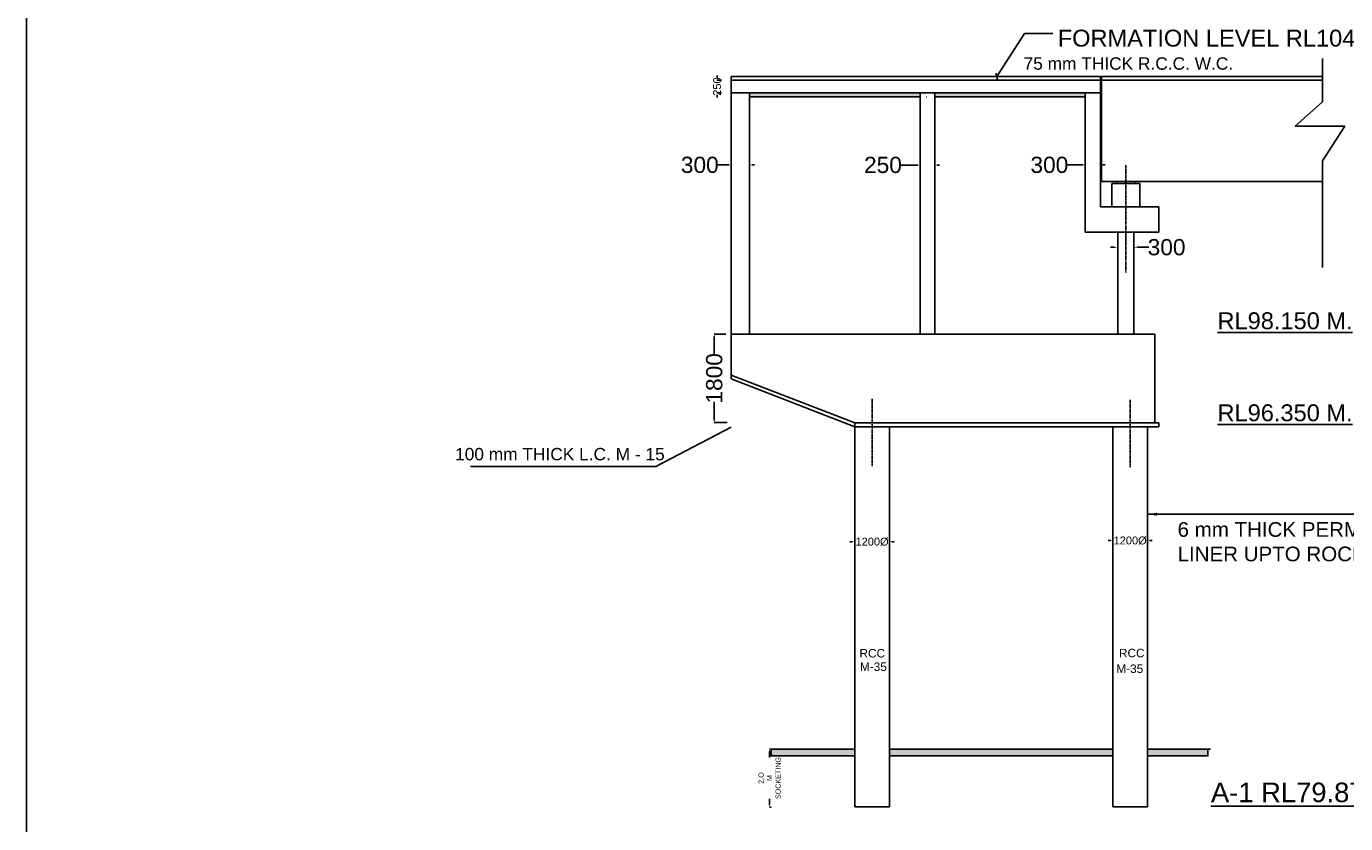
# Model space of a CAD drawing. Extents: x 589750 to 1723939, y 312647 to 923764.
# Tile 3 of 17: x 589750 to 873471, y 577726 to 749232. Entities that reach past the tile are written whole.
import ezdxf

# ---------------------------------------------------------------- set-up
doc = ezdxf.new("R2010")
doc.units = ezdxf.units.MI
doc.header["$MEASUREMENT"] = 0
doc.linetypes.add('CENTER2', pattern=[1.125, 0.75, -0.125, 0.125, -0.125])
doc.layers.add('DIMENISION', color=4, linetype='Continuous', lineweight=13)
doc.layers.add('TEXT', color=3, linetype='Continuous')
doc.styles.add('ARIAL', font='arial.ttf')
doc.styles.add('ROMAND 25', font='romand.shx', dxfattribs={"height": 180})
doc.styles.get("Standard").update_dxf_attribs({"font": 'arial.ttf', "height": 500})
doc.dimstyles.new('bASANT jAIN  NMM', dxfattribs={"dimscale": 0.507, "dimtxt": 500, "dimasz": 1000, "dimexe": 50, "dimexo": 25, "dimgap": 0.09, "dimtad": 0, "dimtih": 1, "dimtoh": 1, "dimdec": 0, "dimzin": 0, "dimdsep": 46, "dimtxsty": 'Standard', "dimcen": 0.09, "dimclrd": 256, "dimclre": 256, "dimadec": 0, "dimazin": 0, "dimtfac": 1, "dimtdec": 0, "dimtix": 1, "dimtofl": 0, "dimtmove": 0, "dimatfit": 0, "dimfxl": 300, "dimtolj": 1, "dimtzin": 0, "dimlwd": -1, "dimlwe": -1, "dimarcsym": 0})
doc.dimstyles.new('SIDDIQUI', dxfattribs={"dimtxt": 1, "dimasz": 2.5, "dimexe": 0.18, "dimexo": 0.0625, "dimgap": 1, "dimtad": 1, "dimdec": 0, "dimzin": 0, "dimdsep": 46, "dimtxsty": 'ROMAND 25', "dimblk": 'OBLIQUE', "dimcen": 0.09, "dimdle": 1, "dimclrt": 1, "dimadec": 0, "dimazin": 0, "dimtfac": 1, "dimtdec": 0, "dimtofl": 0, "dimtmove": 0, "dimatfit": 3, "dimldrblk": 'OBLIQUE', "dimfxl": 1, "dimtolj": 1, "dimtzin": 0, "dimarcsym": 0})
doc.dimstyles.get("Standard").update_dxf_attribs({"dimscale": 0.507, "dimtxt": 500, "dimasz": 1000, "dimexe": 50, "dimexo": 25, "dimgap": 0.09, "dimtad": 0, "dimtoh": 1, "dimdec": 0, "dimzin": 0, "dimdsep": 46, "dimtxsty": 'Standard', "dimcen": 0.09, "dimclrd": 256, "dimclre": 256, "dimadec": 0, "dimazin": 0, "dimtfac": 1, "dimtdec": 0, "dimtix": 1, "dimtofl": 0, "dimtmove": 0, "dimatfit": 0, "dimfxl": 50, "dimtolj": 1, "dimtzin": 0, "dimlwd": -1, "dimlwe": -1, "dimarcsym": 0})

# ---------------------------------------------------------------- blocks, each defined once
blk = doc.blocks.new('*D130')
at = {"ltscale": 0.5, "transparency": 16777216}
for p, q in [((767875, 638371), (767875, 638384)), ((775375, 626580), (775375, 638384)), ((767368, 638358), (766861, 638358)), ((775882, 638358), (776389, 638358))]:
    blk.add_line(p, q, dxfattribs=at)
for points in [[(767368, 638443), (767368, 638274), (767875, 638358)], [(775882, 638443), (775882, 638274), (775375, 638358)]]:
    blk.add_solid(points, dxfattribs=at)
at = {"layer": 'Defpoints', "color": 0, "ltscale": 0.5, "transparency": 16777216}
for p in [(767875, 638358), (775375, 638358), (775375, 626567)]:
    blk.add_point(p, dxfattribs=at)
at = {"color": 0, "ltscale": 0.5, "transparency": 16777216, "insert": (771625, 638358), "char_height": 500, "attachment_point": 5}
blk.add_mtext('\\A1;{\\H3.4x;1200%%C}', dxfattribs=at)
blk = doc.blocks.new('*D131')
at = {"ltscale": 0.5, "transparency": 16777216}
for p, q in [((822876, 638610), (822369, 638610)), ((823383, 638623), (823383, 638636)), ((830883, 625253), (830883, 638636)), ((831390, 638610), (831897, 638610))]:
    blk.add_line(p, q, dxfattribs=at)
for points in [[(822876, 638695), (822876, 638526), (823383, 638610)], [(831390, 638695), (831390, 638526), (830883, 638610)]]:
    blk.add_solid(points, dxfattribs=at)
at = {"layer": 'Defpoints', "color": 0, "ltscale": 0.5, "transparency": 16777216}
for p in [(823383, 638610), (830883, 638610), (830883, 625241)]:
    blk.add_point(p, dxfattribs=at)
at = {"color": 0, "ltscale": 0.5, "transparency": 16777216, "insert": (827133, 638610), "char_height": 500, "attachment_point": 5}
blk.add_mtext('\\A1;{\\H3.4x;1200%%C}', dxfattribs=at)
blk = doc.blocks.new('*D135')
at = {"ltscale": 0.5, "transparency": 16777216}
for p, q in [((823698, 701709), (822937, 701709)), ((824458, 696280), (824458, 701734)), ((827946, 696069), (827946, 701734)), ((828706, 701709), (831120, 701709))]:
    blk.add_line(p, q, dxfattribs=at)
for points in [[(823698, 701835), (823698, 701582), (824458, 701709)], [(828706, 701835), (828706, 701582), (827946, 701709)]]:
    blk.add_solid(points, dxfattribs=at)
at = {"layer": 'Defpoints', "color": 0, "ltscale": 0.5, "transparency": 16777216}
for p in [(824458, 701709), (824458, 696267), (827946, 696056)]:
    blk.add_point(p, dxfattribs=at)
at = {"color": 0, "ltscale": 0.5, "transparency": 16777216, "insert": (834972, 701709), "char_height": 500, "attachment_point": 5}
blk.add_mtext('\\A1;{\\H6.986x;300}', dxfattribs=at)
blk = doc.blocks.new('*D143')
at = {"ltscale": 0.5, "transparency": 16777216}
for p, q in [((816976, 719422), (813613, 719422)), ((817483, 710418), (817483, 719448)), ((820753, 710418), (820753, 719448)), ((821260, 719422), (821767, 719422))]:
    blk.add_line(p, q, dxfattribs=at)
for points in [[(816976, 719507), (816976, 719338), (817483, 719422)], [(821260, 719507), (821260, 719338), (820753, 719422)]]:
    blk.add_solid(points, dxfattribs=at)
at = {"layer": 'Defpoints', "color": 0, "ltscale": 0.5, "transparency": 16777216}
for p in [(817483, 719422), (817483, 710405), (820753, 710405)]:
    blk.add_point(p, dxfattribs=at)
at = {"color": 0, "ltscale": 0.5, "transparency": 16777216, "insert": (809761, 719422), "char_height": 500, "attachment_point": 5}
blk.add_mtext('\\A1;{\\H6.986x;300}', dxfattribs=at)
blk = doc.blocks.new('*D136')
at = {"ltscale": 0.5, "transparency": 16777216}
for p, q in [((738297, 738159), (738297, 738666)), ((739211, 737652), (738271, 737652)), ((739211, 734927), (738271, 734927)), ((738297, 734420), (738297, 733913))]:
    blk.add_line(p, q, dxfattribs=at)
for points in [[(738212, 738159), (738381, 738159), (738297, 737652)], [(738212, 734420), (738381, 734420), (738297, 734927)]]:
    blk.add_solid(points, dxfattribs=at)
at = {"layer": 'Defpoints', "color": 0, "ltscale": 0.5, "transparency": 16777216}
for p in [(738297, 737652), (739224, 737652), (739224, 734927)]:
    blk.add_point(p, dxfattribs=at)
at = {"color": 0, "ltscale": 0.5, "transparency": 16777216, "insert": (738297, 736289), "char_height": 500, "attachment_point": 5, "rotation": 90}
blk.add_mtext('\\A1;{\\H3.4x;250}', dxfattribs=at)
blk = doc.blocks.new('_Oblique')
at = {"color": 0, "linetype": 'ByBlock', "lineweight": -2}
blk.add_line((-0.5, -0.5), (0.5, 0.5), dxfattribs=at)
blk = doc.blocks.new('*D139')
at = {"ltscale": 10, "transparency": 16777216}
for p, q in [((740152, 683037), (737668, 683037)), ((737693, 682530), (737693, 678556)), ((737693, 664492), (737693, 668465)), ((740444, 663985), (737668, 663985))]:
    blk.add_line(p, q, dxfattribs=at)
for points in [[(737609, 682530), (737778, 682530), (737693, 683037)], [(737609, 664492), (737778, 664492), (737693, 663985)]]:
    blk.add_solid(points, dxfattribs=at)
at = {"layer": 'Defpoints', "color": 0, "ltscale": 10, "transparency": 16777216}
for p in [(740164, 683037), (737693, 663985), (740457, 663985)]:
    blk.add_point(p, dxfattribs=at)
at = {"color": 0, "ltscale": 10, "transparency": 16777216, "insert": (737693, 673511), "char_height": 500, "attachment_point": 5, "rotation": 90}
blk.add_mtext('\\A1;{\\H6.986x;1800}', dxfattribs=at)
blk = doc.blocks.new('*D140')
at = {"ltscale": 0.5, "transparency": 16777216}
for p, q in [((781444, 719410), (777852, 719410)), ((781951, 719407), (781951, 719435)), ((785128, 719422), (785128, 719435)), ((785635, 719410), (786142, 719410))]:
    blk.add_line(p, q, dxfattribs=at)
for points in [[(781444, 719494), (781444, 719325), (781951, 719410)], [(785635, 719494), (785635, 719325), (785128, 719410)]]:
    blk.add_solid(points, dxfattribs=at)
at = {"layer": 'Defpoints', "color": 0, "ltscale": 0.5, "transparency": 16777216}
for p in [(781951, 719410), (781951, 719395), (785128, 719410)]:
    blk.add_point(p, dxfattribs=at)
at = {"color": 0, "ltscale": 0.5, "transparency": 16777216, "insert": (773969, 719410), "char_height": 500, "attachment_point": 5}
blk.add_mtext('\\A1;{\\H6.986x;250}', dxfattribs=at)
blk = doc.blocks.new('*D141')
at = {"ltscale": 0.5, "transparency": 16777216}
for p, q in [((740851, 719422), (738429, 719422)), ((741358, 719448), (741358, 719397)), ((745302, 719435), (745302, 719448)), ((745809, 719422), (746316, 719422))]:
    blk.add_line(p, q, dxfattribs=at)
for points in [[(740851, 719507), (740851, 719338), (741358, 719422)], [(745809, 719507), (745809, 719338), (745302, 719422)]]:
    blk.add_solid(points, dxfattribs=at)
at = {"layer": 'Defpoints', "color": 0, "ltscale": 0.5, "transparency": 16777216}
for p in [(741358, 719461), (741358, 719422), (745302, 719422)]:
    blk.add_point(p, dxfattribs=at)
at = {"color": 0, "ltscale": 0.5, "transparency": 16777216, "insert": (734578, 719422), "char_height": 500, "attachment_point": 5}
blk.add_mtext('\\A1;{\\H6.986x;300}', dxfattribs=at)
blk = doc.blocks.new('*D147')
at = {"ltscale": 10, "transparency": 16777216}
for p, q in [((749909, 593777), (749566, 593777)), ((749592, 593270), (749592, 591975)), ((749592, 581795), (749592, 583090)), ((749909, 581288), (749566, 581288))]:
    blk.add_line(p, q, dxfattribs=at)
for points in [[(749507, 593270), (749676, 593270), (749592, 593777)], [(749507, 581795), (749676, 581795), (749592, 581288)]]:
    blk.add_solid(points, dxfattribs=at)
at = {"layer": 'Defpoints', "color": 0, "ltscale": 10, "transparency": 16777216}
for p in [(749922, 593777), (749592, 581288), (749922, 581288)]:
    blk.add_point(p, dxfattribs=at)
at = {"color": 0, "ltscale": 10, "transparency": 16777216, "insert": (749592, 587532), "char_height": 500, "width": 3393.42, "attachment_point": 5, "rotation": 90}
blk.add_mtext('\\A1;{\\H2.2x;2.O M SOCKETING}', dxfattribs=at)

msp = doc.modelspace()

# ---------------------------------------------------------------- hatches: boundary and pattern name
at = {"ltscale": 0.5}
h = msp.add_hatch(dxfattribs=at)
h.set_pattern_fill('AR-CONC', color=0, scale=181.6425, style=0)
h.set_pattern_definition([(50, (-246978.5, -1102186.1), (1302.8493, -113.98455), [136.2319, -1498.5506]), (355, (-246978.5, -1102186.1), (-252.0314, 1366.3006), [108.9855, -1198.8405]), (100.4514, (-246869.9, -1102195.6), (1050.8189, 1252.3152), [115.7793, -1273.5721]), (46.1842, (-246978.5, -1101822.8), (1938.5633, -300.6529), [204.3478, -2247.826]), (96.6356, (-246817, -1101847.9), (1697.7447, 1769.412), [173.669, -1910.3578]), (351.1842, (-246978.5, -1101822.8), (1697.7433, 1769.4134), [163.4783, -1798.2607]), (21, (-246796.8, -1101913.6), (1084.2369, -731.327), [136.2319, -1498.5506]), (326, (-246796.8, -1101913.6), (441.96405, 1317.1807), [108.9855, -1198.8405]), (71.4514, (-246706.5, -1101974.6), (1526.2014, 585.85246), [115.7793, -1273.5721]), (37.5, (-246978.46, -1102186.1), (22.08747, 604.67672), [0, -1184.3091, 0, -1217.00475, 0, -1203.38156]), (7.5, (-246978.46, -1102186.1), (477.84608, 716.4193), [0, -693.87435, 0, -1157.06273, 0, -458.64731]), (327.5, (-247383.53, -1102186.1), (969.64842, -40.96923), [0, -454.10625, 0, -1416.8115, 0, -1879.99987]), (317.5, (-247565.2, -1102186.1), (1059.31394, 181.8332), [0, -590.33812, 0, -940.90815, 0, -1335.07237])])
h.paths.add_polyline_path([(745302.4, 734927.1), (745302.4, 734055.3), (759188.7, 734055.3), (759188.7, 734927.1)])
h.paths.add_polyline_path([(781951, 734055.3), (781951, 734927.1), (763738.7, 734927.1), (763738.7, 734055.3)])
h.paths.add_polyline_path([(785127.9, 734927.1), (785127.9, 734055.3), (789313.8, 734055.3), (789313.8, 734927.1)])
h = msp.add_hatch(dxfattribs=at)
h.set_pattern_fill('AR-CONC', color=0, scale=181.6425, style=0)
h.set_pattern_definition([(50, (-772211.7, -863446.4), (1302.84933, -113.98455), [136.2319, -1498.5506]), (355, (-772211.7, -863446.4), (-252.0314, 1366.3006), [108.9855, -1198.8405]), (100.4514, (-772103.1, -863455.9), (1050.8189, 1252.3152), [115.7793, -1273.57206]), (46.1842, (-772211.7, -863083.1), (1938.5633, -300.6529), [204.3478, -2247.826]), (96.6356, (-772050.1, -863108.2), (1697.7447, 1769.412), [173.669, -1910.3578]), (351.1842, (-772211.7, -863083.1), (1697.7433, 1769.4134), [163.4783, -1798.2607]), (21, (-772030, -863173.9), (1084.2369, -731.327), [136.2319, -1498.5506]), (326, (-772030, -863173.9), (441.96405, 1317.1807), [108.9855, -1198.8405]), (71.4514, (-771939.7, -863234.9), (1526.2014, 585.85246), [115.7793, -1273.57206]), (37.5, (-772211.7, -863446.4), (22.08747, 604.67672), [0, -1184.3091, 0, -1217.00475, 0, -1203.38156]), (7.5, (-772211.7, -863446.4), (477.84608, 716.4193), [0, -693.87435, 0, -1157.06273, 0, -458.64731]), (327.5, (-772616.74, -863446.4), (969.64842, -40.96923), [0, -454.10625, 0, -1416.8115, 0, -1879.99987]), (317.5, (-772798.4, -863446.4), (1059.31394, 181.8332), [0, -590.33812, 0, -940.90815, 0, -1335.07237])])
h.paths.add_polyline_path([(817484.3, 734927.1), (814216.2, 734927.1), (789672.7, 734927.1), (759188.7, 734927.1), (745302.4, 734927.1), (745302.4, 734055.3), (759188.7, 734055.3), (788641.1, 734055.3), (797992.8, 734055.3), (817484.1, 734055.3)])
h.paths.add_polyline_path([(763738.7, 734927.1), (763738.7, 734055.3), (789313.8, 734055.3), (789313.8, 734927.1)])
h.paths.add_polyline_path([(745302.4, 734927.1), (745302.4, 734055.3), (759188.7, 734055.3), (759188.7, 734927.1)])
at = {"ltscale": 10, "true_color": 0xf8d731}
h = msp.add_hatch(color=40, dxfattribs=at)
h.dxf.hatch_style = 1
h.paths.add_polyline_path([(1106326.3, 531105), (1078460.5, 531105), (1078460.5, 529078), (1106326.3, 529078)])
h.paths.add_polyline_path([(1147195.9, 531105), (1122674.1, 531105), (1122674.1, 529078), (1147195.9, 529078)])
h.paths.add_polyline_path([(1188238.5, 531105), (1163543.7, 531105), (1163543.7, 529078), (1188238.5, 529078)])
h.paths.add_polyline_path([(767893.2, 593777), (749921.5, 593777), (749921.5, 592284), (767893.2, 592284)])
h.paths.add_polyline_path([(823382.7, 593777), (775393.1, 593777), (775393.1, 592284), (823382.7, 592284)])
h.paths.add_polyline_path([(843845.5, 593777), (830882.5, 593777), (830882.5, 592284), (843845.5, 592284)])

# ---------------------------------------------------------------- linework, layer by layer
at = {"color": 0, "ltscale": 0.5}
for p, q in [((868519.9, 742300), (868519.9, 732982)), ((741357.8, 738469.2), (759188.7, 738469.2)), ((759188.7, 738469.2), (741357.8, 738469.2)), ((751245.2, 738469.2), (741357.8, 738469.2)), ((741357.8, 738469.2), (741357.8, 693902.2)), ((741357.8, 738469.2), (751245.2, 738469.2)), ((741357.8, 738469.2), (759188.7, 738469.2)), ((788641.1, 738469.2), (820752.9, 738469.2)), ((820752.9, 738469.2), (788641.1, 738469.2)), ((788641.1, 738469.2), (793506.6, 738469.2)), ((820752.9, 738469.2), (820752.9, 737651.8)), ((820752.9, 726508.2), (820752.9, 738469.2)), ((820970.9, 738469.2), (820970.9, 726508.2)), ((820970.9, 738469.2), (868519.9, 738469.2)), ((820970.9, 738469.2), (868519.9, 738469.2)), ((826202.2, 738469.2), (868519.9, 738469.2)), ((826202.2, 738469.2), (868519.9, 738469.2)), ((826202.2, 738469.2), (868519.9, 738469.2)), ((759188.7, 737651.8), (741357.8, 737651.8)), ((751245.2, 737651.8), (741357.8, 737651.8)), ((745302.4, 734927.1), (759188.7, 734927.1)), ((761002.9, 734927.1), (761054.2, 734927.1)), ((820752.9, 737651.8), (788641.1, 737651.8)), ((788641.1, 734927.1), (790956.9, 734927.1)), ((789672.7, 734927.1), (814216.2, 734927.1)), ((820970.9, 737651.8), (868519.9, 737651.8)), ((826202.2, 737651.8), (868519.9, 737651.8)), ((826202.2, 737651.8), (868519.9, 737651.8)), ((826202.2, 737651.8), (868519.9, 737651.8)), ((745302.4, 734055.3), (759188.7, 734055.3)), ((758622.1, 734055.3), (758658.3, 734055.3)), ((760283.1, 734055.3), (760346.8, 734055.3)), ((788641.1, 734055.3), (797992.8, 734055.3)), ((789672.7, 734055.3), (817484.1, 734055.3)), ((868519.9, 732982), (862644.9, 727758.8)), ((817483.4, 726508.2), (817483.4, 729981.3)), ((817483.4, 710405.4), (817483.4, 726508.2)), ((820752.9, 710405.4), (820752.9, 726508.2)), ((820970.9, 726508.2), (820970.9, 715854.7)), ((862644.9, 727758.8), (873273.9, 727758.8)), ((873273.9, 727758.8), (868519.9, 720336.2)), ((868519.9, 720336.2), (868519.9, 697374)), ((820970.9, 715854.7), (820752.9, 715854.7)), ((822932.6, 715854.7), (820970.9, 715854.7)), ((822932.6, 715854.7), (827292.1, 715854.7)), ((823205.1, 710405.4), (823205.1, 715429.6)), ((823205.1, 715429.6), (829199.3, 715429.6)), ((824186, 715429.6), (824186, 715854.7)), ((827292.1, 715854.7), (868519.9, 715854.7)), ((828218.4, 715854.7), (828218.4, 715429.6)), ((828218.4, 715854.7), (868519.9, 715854.7)), ((828218.4, 715854.7), (868519.9, 715854.7)), ((828218.4, 715854.7), (868519.9, 715854.7)), ((829199.3, 710405.4), (829199.3, 715429.6)), ((817483.4, 704956.1), (817483.4, 710405.4)), ((829471.8, 710405.4), (820752.9, 710405.4)), ((826202.2, 710405.4), (830834.1, 710405.4)), ((830834.1, 710405.4), (833286.3, 710405.4)), ((833286.3, 704956.1), (833286.3, 710405.4)), ((824839.9, 704956.1), (817483.4, 704956.1)), ((826202.2, 704956.1), (821161.6, 704956.1)), ((824458.4, 704956.1), (824458.4, 694451)), ((824839.9, 704956.1), (827564.5, 704956.1)), ((826202.2, 704956.1), (826202.2, 702311)), ((826202.2, 704956.1), (827564.5, 704956.1)), ((826202.2, 704956.1), (831651.5, 704956.1)), ((830834.1, 704956.1), (827564.5, 704956.1)), ((827946, 704956.1), (827946, 694020.2)), ((831651.5, 704956.1), (833286.3, 704956.1)), ((824458.4, 696294.1), (824458.4, 683036.7)), ((741357.8, 693902.2), (741357.8, 683036.7)), ((827946, 694020.2), (827946, 683036.7)), ((741357.8, 683036.7), (759188.7, 683036.7)), ((741357.8, 683036.7), (741357.8, 675067.2)), ((788641.1, 683036.7), (832476.4, 683036.7)), ((815970.6, 683036.7), (827694.7, 683036.7)), ((827694.7, 683036.7), (832476.4, 683036.7)), ((832476.4, 683036.7), (832476.4, 663909.8)), ((741357.8, 675067.2), (741357.8, 674217.1)), ((832476.4, 663909.8), (815970.6, 663909.8)), ((832476.4, 663909.8), (817992.1, 663909.8)), ((832476.4, 663909.8), (833326.5, 663909.8)), ((833326.5, 663909.8), (833326.5, 663059.7)), ((767893.2, 581369.6), (767893.2, 663213.7)), ((775393.1, 663213.7), (775393.1, 581369.6)), ((815970.6, 663059.7), (833326.5, 663059.7)), ((817992.1, 663059.7), (832476.4, 663059.7)), ((823382.7, 581345.1), (823382.7, 663059.7)), ((830882.5, 663059.7), (830882.5, 611693.8)), ((830882.5, 644289.8), (830882.5, 581345.1)), ((775393.1, 581369.6), (767893.2, 581369.6)), ((823382.7, 581345.1), (830882.5, 581345.1))]:
    msp.add_line(p, q, dxfattribs=at)
at = {"color": 0, "ltscale": 10}
for p, q in [((759188.7, 738469.2), (788641.1, 738469.2)), ((745302.4, 734927.1), (741357.8, 734927.1)), ((745302.4, 683036.7), (745302.4, 734927.1)), ((759188.7, 737651.8), (788641.1, 737651.8)), ((759188.7, 734927.1), (789672.7, 734927.1)), ((781951, 734927.1), (781951, 683036.7)), ((785127.9, 683036.7), (785127.9, 734927.1)), ((814216.2, 734927.1), (820752.9, 734927.1)), ((817483.4, 729981.3), (817484.3, 734927.1)), ((759188.7, 734055.3), (781951, 734055.3)), ((783360.8, 734055.3), (783399.2, 734055.3)), ((785119.1, 734055.3), (788641.1, 734055.3)), ((788641.1, 683036.7), (759188.7, 683036.7)), ((832476.4, 683036.7), (830085.6, 683036.7)), ((741357.8, 674217.1), (767893.2, 663909.8)), ((741357.8, 673432.1), (741357.8, 674217.1)), ((767893.2, 663059.7), (741357.8, 673432.1)), ((767893.2, 663059.7), (767893.2, 663909.8)), ((767893.2, 663909.8), (815970.6, 663909.8)), ((767893.2, 663059.7), (815970.6, 663059.7)), ((830882.5, 591118.9), (830903, 591073.7))]:
    msp.add_line(p, q, dxfattribs=at)
at = {"color": 0, "linetype": 'CENTER2', "ltscale": 0.5}
for p, q in [((826202.2, 719394.4), (826202.2, 696294.1)), ((771668.2, 654532.1), (771668.2, 669079.3)), ((827116, 654378.2), (827116, 668925.3))]:
    msp.add_line(p, q, dxfattribs=at)
at = {"color": 14, "ltscale": 10}
for p, q in [((749921.5, 593777), (767893.2, 593777)), ((775393.1, 593777), (823382.7, 593777)), ((830882.5, 593777), (844420.5, 593777))]:
    msp.add_line(p, q, dxfattribs=at)
at = {"ltscale": 10}
msp.add_lwpolyline([(1690519.5, 312647.3), (589750, 312647.3), (589750, 923764), (1690519.5, 923764)], close=True, dxfattribs=at)
at = {"color": 0, "ltscale": 10}
msp.add_lwpolyline([(832476.4, 663909.8), (832476.4, 683036.7)], dxfattribs=at)
at = {"color": 14, "ltscale": 10}
for points in [[(767893.2, 592284), (749921.5, 592284), (749921.5, 593777), (767893.2, 593777)], [(775393.1, 593777), (823382.7, 593777)], [(830882.5, 593777), (843845.5, 593777), (843845.5, 592284), (830882.5, 592284)], [(823382.7, 592284), (775393.1, 592284)]]:
    msp.add_lwpolyline(points, dxfattribs=at)

# ---------------------------------------------------------------- texts
at = {"layer": 'TEXT', "color": 0, "ltscale": 0.5, "style": 'ARIAL'}
for s, p in [('RCC', (768929.9, 613470.4)), ('RCC', (824731.3, 613504.2)), ('M-35', (769023.9, 610579.8)), ('M-35', (824166.7, 610144))]:
    msp.add_text(s, height=1816.42, dxfattribs=at).set_placement(p)
at = {"layer": 'TEXT', "color": 0, "ltscale": 0.5, "attachment_point": 1}
for s, insert, char_height, width in [('FORMATION LEVEL RL104.220 M. ', (811557.4, 748518.9), 3632.85, 80543.853), ('75 mm THICK R.C.C. W.C.', (804213.6, 742573.2), 2664.09, 80543.853), ('{\\LRL98.150 M. }', (845917.4, 687718.8), 3632.85, 31475.597), ('{\\LRL96.350 M. }', (845917.4, 667922.1), 3632.85, 31475.597), ('100 mm THICK L.C. M - 15', (681949.6, 658543.2), 2664.09, 46031.194), ('6 mm THICK PERMANENT MS LINER UPTO ROCK LEVEL', (837333.2, 642585.4), 3159, 70501.467), ('{\\LA-1 RL79.870 M.& A-2 - RL78.320 M.}', (844513.4, 586552.7), 4212, 126677.52)]:
    msp.add_mtext(s, dxfattribs=dict(at, insert=insert, char_height=char_height, width=width))

# ---------------------------------------------------------------- dimensions: what is measured, and where the dimension line sits
at = {"color": 0, "ltscale": 0.5}
dim = msp.add_linear_dim(base=(738296.5, 737651.8), p1=(739223.9, 734927.1), p2=(739223.9, 737651.8), angle=90, text='{\\H3.4x;250}', dimstyle='Standard', dxfattribs=at)
dim.commit()
dim.dimension.update_dxf_attribs({"geometry": '*D136', "text_midpoint": (738296.5, 736289.5)})
for base, p1, p2, text, picture, middle in [((741357.8, 719422.4), (745302.4, 719422.4), (741357.8, 719460.9), '{\\H6.986x;300}', '*D141', (734577.8, 719422.4)), ((781951, 719409.5), (785127.9, 719409.5), (781951, 719394.5), '{\\H6.986x;250}', '*D140', (773969.2, 719409.5)), ((817483.4, 719422.4), (820752.9, 710405.4), (817483.4, 710405.4), '{\\H6.986x;300}', '*D143', (809761.5, 719422.4))]:
    dim = msp.add_linear_dim(base=base, p1=p1, p2=p2, text=text, dimstyle='Standard', dxfattribs=at)
    dim.commit()
    dim.dimension.update_dxf_attribs({"geometry": picture, "text_midpoint": middle, "dimtype": 160})
dim = msp.add_linear_dim(base=(824458.4, 701708.7), p1=(827946, 696056.1), p2=(824458.4, 696267.4), text='{\\H6.986x;300}', dimstyle='Standard', override={"dimasz": 1500}, dxfattribs=at)
dim.commit()
dim.dimension.update_dxf_attribs({"geometry": '*D135', "text_midpoint": (834971.8, 701708.7), "dimtype": 160})
at = {"color": 0, "ltscale": 10}
dim = msp.add_linear_dim(base=(737693, 663984.9), p1=(740164.4, 683036.7), p2=(740457.1, 663984.9), angle=90, text='{\\H6.986x;1800}', dimstyle='Standard', dxfattribs=at)
dim.commit()
dim.dimension.update_dxf_attribs({"geometry": '*D139', "text_midpoint": (737693, 673510.8)})
at = {"color": 0, "ltscale": 0.5}
for base, p1, p2, picture, middle in [((775374.6, 638358.2), (767874.8, 638358.2), (775374.6, 626567.2), '*D130', (771624.7, 638358.2)), ((830882.5, 638610.4), (823382.7, 638610.4), (830882.5, 625240.5), '*D131', (827132.6, 638610.4))]:
    dim = msp.add_linear_dim(base=base, p1=p1, p2=p2, text='{\\H3.4x;1200%%C}', dimstyle='bASANT jAIN  NMM', override={"dimtxt": 300}, dxfattribs=at)
    dim.commit()
    dim.dimension.update_dxf_attribs({"geometry": picture, "text_midpoint": middle})
at = {"color": 14, "ltscale": 10}
dim = msp.add_linear_dim(base=(749591.5, 581288), p1=(749921.5, 593777), p2=(749921.5, 581288), angle=90, text='{\\H2.2x;2.O M SOCKETING}', dimstyle='Standard', override={"dimfxl": 0.18}, dxfattribs=at)
dim.commit()
dim.dimension.update_dxf_attribs({"geometry": '*D147', "text_midpoint": (749591.5, 587532.5)})

# ---------------------------------------------------------------- leaders
at = {"color": 0, "ltscale": 0.5}
for points, override in [([(741331.3, 663004.9), (725100.5, 654575.7), (685229, 654575.7)], {"dimasz": 2000, "dimgap": 0.09, "dimtad": 0, "dimfxl": 0.18}), ([(830882.5, 644289.8), (888043.5, 644289.8)], {"dimasz": 4000, "dimfxl": 0.18})]:
    msp.add_leader(points, dimstyle='bASANT jAIN  NMM', override=override, dxfattribs=at)
at = {"layer": 'DIMENISION', "color": 0, "lineweight": 18, "ltscale": 0.5}
msp.add_leader([(798425.4, 738469.2), (804383.1, 747691.8), (810539.7, 747691.8)], dimstyle='SIDDIQUI', override={"dimtxt": 1250, "dimasz": 1000, "dimexe": 500, "dimexo": 500, "dimgap": 500, "dimtad": 0, "dimdle": 100, "dimclrd": 0}, dxfattribs=at)

doc.saveas('drawing.dxf')
